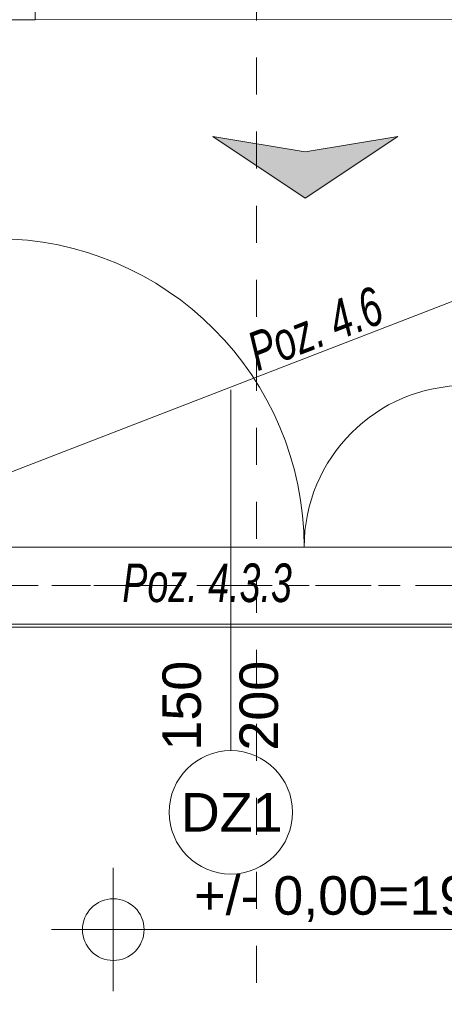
# Model space of a CAD drawing. Header units: millimetres. Extents: x -52968 to 399385, y -141133 to 110561.
# Tile 88 of 146: x 72480 to 73858, y -100400 to -97208. Entities that reach past the tile are written whole.
import ezdxf

# ---------------------------------------------------------------- set-up
doc = ezdxf.new("R2010")
doc.units = ezdxf.units.MM
for name, pattern in [('SIM-Wegliniec-21.07.2025-Parter$0$Kropki i Kreski', [360, 180, -90, 0, -90]), ('SIM-Wegliniec-21.07.2025-Parter$0$Przerywana', [240, 120, -120]), ('SIM-Wegliniec-21.07.2025-Parter$0$Przerywana długa', [390, 250, -140]), ('SIM-Wegliniec-21.07.2025-Parter$0$Przerywana podwójnie', [295, 125, -50, 70, -50]), ('SIM-Wegliniec-21.07.2025-Parter$0$SIM-Wegliniec-11.03.2025-Parter$0$Przerywana podwójnie', [295, 125, -50, 70, -50])]:
    doc.linetypes.add(name, pattern=pattern)
doc.layers.add('_xref', color=250, linetype='Continuous')
for name, color, linetype, lineweight in [('SIM-Wegliniec-21.07.2025-Parter$0$A-Przekroje-PB_Nr_pióra__5', 250, 'Continuous', 0), ('SIM-Wegliniec-21.07.2025-Parter$0$Nowe_A-Belki-Wieniec_Nr_pióra__69', 250, 'Continuous', 0), ('SIM-Wegliniec-21.07.2025-Parter$0$Nowe_A-Belki-Wieniec_Nr_pióra__90', 250, 'Continuous', 0), ('SIM-Wegliniec-21.07.2025-Parter$0$Nowe_A-Dach Wejście_Nr_pióra__89', 250, 'Continuous', 0), ('SIM-Wegliniec-21.07.2025-Parter$0$Nowe_A-Konstrukcja Opis_Nr_pióra__58', 250, 'Continuous', 0), ('SIM-Wegliniec-21.07.2025-Parter$0$Nowe_A-Osi_Nr_pióra__20', 250, 'Continuous', 0), ('SIM-Wegliniec-21.07.2025-Parter$0$Nowe_A-Posadzki_Nr_pióra__89', 250, 'Continuous', 0), ('SIM-Wegliniec-21.07.2025-Parter$0$Nowe_A-Przebicia', 250, 'Continuous', 0), ('SIM-Wegliniec-21.07.2025-Parter$0$Nowe_A-Przebicia_Nr_pióra__1', 250, 'Continuous', 0), ('SIM-Wegliniec-21.07.2025-Parter$0$Nowe_A-Płyta-Grunt_Nr_pióra__89', 250, 'Continuous', 0), ('SIM-Wegliniec-21.07.2025-Parter$0$Nowe_A-rzędne_Nr_pióra__45', 250, 'Continuous', 0), ('SIM-Wegliniec-21.07.2025-Parter$0$Nowe_A-rzędne_Nr_pióra__46', 250, 'Continuous', 0), ('SIM-Wegliniec-21.07.2025-Parter$0$Nowe_A-Schody _Nr_pióra__71', 250, 'Continuous', 0), ('SIM-Wegliniec-21.07.2025-Parter$0$Nowe_A-Strefy-Parter_Nr_pióra__94', 250, 'Continuous', 0), ('SIM-Wegliniec-21.07.2025-Parter$0$Nowe_A-Strop-Wejście_Nr_pióra__89', 250, 'Continuous', 0), ('SIM-Wegliniec-21.07.2025-Parter$0$Nowe_Drzwi Archicad_Nr_pióra__3', 250, 'Continuous', 0), ('SIM-Wegliniec-21.07.2025-Parter$0$Nowe_SIM-Wegliniec-11.03.2025-Parter$0$Nowe_A-Osi_Nr_pióra__20_Nr_pióra__1', 250, 'Continuous', 0), ('SIM-Wegliniec-21.07.2025-Parter$0$Nowe_Znaczniki drzwi Archicada_Nr_pióra__2', 250, 'Continuous', 0), ('SIM-Wegliniec-21.07.2025-Parter$0$Nowe_Znaczniki drzwi Archicada_Nr_pióra__45', 250, 'Continuous', 0), ('SIM-Wegliniec-21.07.2025-Parter$0$Nowe_Znaczniki drzwi Archicada_Nr_pióra__7', 250, 'Continuous', 0)]:
    doc.layers.add(name, color=color, linetype=linetype, lineweight=lineweight)
doc.styles.add('SIM-Wegliniec-21.07.2025-Parter$0$STYL_AUTOMATYCZNY_1', font='arial.ttf')
doc.styles.add('SIM-Wegliniec-21.07.2025-Parter$0$STYL_AUTOMATYCZNY_2', font='arial.ttf')
doc.styles.add('SIM-Wegliniec-21.07.2025-Parter$0$STYL_AUTOMATYCZNY_6', font='arial.ttf', dxfattribs={"width": 0.7})

# ---------------------------------------------------------------- blocks, each defined once
blk = doc.blocks.new('SIM-Wegliniec-21.07.2025-Parter')
at = {"layer": 'SIM-Wegliniec-21.07.2025-Parter$0$Nowe_A-Przebicia', "linetype": 'Continuous', "lineweight": 0}
blk.add_hatch(color=256, dxfattribs=at).paths.add_polyline_path([(73706.6, -97586), (73406.6, -97636), (73106.6, -97586), (73406.6, -97786)])
at = {"layer": 'SIM-Wegliniec-21.07.2025-Parter$0$A-Przekroje-PB_Nr_pióra__5', "linetype": 'SIM-Wegliniec-21.07.2025-Parter$0$Przerywana', "lineweight": 13}
blk.add_line((73248, -94450.6), (73248, -119323.8), dxfattribs=at)
at = {"layer": 'SIM-Wegliniec-21.07.2025-Parter$0$Nowe_A-Belki-Wieniec_Nr_pióra__69', "linetype": 'SIM-Wegliniec-21.07.2025-Parter$0$Kropki i Kreski', "lineweight": 13}
blk.add_line((90905.1, -99042.6), (65105.1, -99042.6), dxfattribs=at)
at = {"layer": 'SIM-Wegliniec-21.07.2025-Parter$0$Nowe_A-Belki-Wieniec_Nr_pióra__90', "linetype": 'SIM-Wegliniec-21.07.2025-Parter$0$Przerywana długa', "lineweight": 13}
for p, q in [((91030.1, -98917.6), (64980.1, -98917.6)), ((75130.1, -99167.6), (72130.1, -99167.6))]:
    blk.add_line(p, q, dxfattribs=at)
at = {"layer": 'SIM-Wegliniec-21.07.2025-Parter$0$Nowe_A-Dach Wejście_Nr_pióra__89', "linetype": 'Continuous', "lineweight": 13, "flags": 128}
blk.add_lwpolyline([(71820.1, -98407.6), (72190.1, -98407.6), (72190.1, -98917.6), (76249.7, -98917.6), (76249.7, -97207.5), (71820.1, -97207.6)], close=True, dxfattribs=at)
at = {"layer": 'SIM-Wegliniec-21.07.2025-Parter$0$Nowe_A-Konstrukcja Opis_Nr_pióra__58', "linetype": 'Continuous', "lineweight": 13}
blk.add_lwpolyline([(71820.1, -98917.6), (76249.7, -97207.5)], dxfattribs=at)
at = {"layer": 'SIM-Wegliniec-21.07.2025-Parter$0$Nowe_A-Osi_Nr_pióra__20', "linetype": 'SIM-Wegliniec-21.07.2025-Parter$0$Przerywana podwójnie', "lineweight": 13}
blk.add_line((63144.7, -99042.6), (90961.9, -99042.6), dxfattribs=at)
at = {"layer": 'SIM-Wegliniec-21.07.2025-Parter$0$Nowe_A-Posadzki_Nr_pióra__89', "linetype": 'Continuous', "lineweight": 13, "flags": 128}
blk.add_lwpolyline([(72130.1, -107317.6), (83880.1, -107317.6), (83880.1, -99177.6), (72130.1, -99177.6)], close=True, dxfattribs=at)
at = {"layer": 'SIM-Wegliniec-21.07.2025-Parter$0$Nowe_A-Przebicia_Nr_pióra__1', "linetype": 'Continuous', "lineweight": 13}
for p, q in [((73106.6, -97586), (73406.6, -97786)), ((73106.6, -97586), (73406.6, -97636)), ((73706.6, -97586), (73406.6, -97786)), ((73706.6, -97586), (73406.6, -97636))]:
    blk.add_line(p, q, dxfattribs=at)
at = {"layer": 'SIM-Wegliniec-21.07.2025-Parter$0$Nowe_A-Płyta-Grunt_Nr_pióra__89', "linetype": 'Continuous', "lineweight": 13, "flags": 128}
blk.add_lwpolyline([(65230.1, -116917.6), (90780.1, -116917.6), (90780.1, -99167.6), (65230.1, -99167.6)], close=True, dxfattribs=at)
at = {"layer": 'SIM-Wegliniec-21.07.2025-Parter$0$Nowe_A-rzędne_Nr_pióra__45', "linetype": 'Continuous', "lineweight": 15}
for p, q in [((72783.5, -100357.9), (72783.5, -99957.9)), ((72583.5, -100157.9), (74256.6, -100157.9))]:
    blk.add_line(p, q, dxfattribs=at)
blk.add_circle((72783.5, -100157.9), 100, dxfattribs=at)
at = {"layer": 'SIM-Wegliniec-21.07.2025-Parter$0$Nowe_A-Strefy-Parter_Nr_pióra__94', "linetype": 'Continuous', "lineweight": 13, "flags": 128}
blk.add_lwpolyline([(72140.1, -99177.6), (72140.1, -101947.6), (75120.1, -101947.6), (75120.1, -99177.6)], close=True, dxfattribs=at)
at = {"layer": 'SIM-Wegliniec-21.07.2025-Parter$0$Nowe_A-Strop-Wejście_Nr_pióra__89', "linetype": 'Continuous', "lineweight": 13, "flags": 128}
blk.add_lwpolyline([(71820.1, -97207.6), (71820.1, -98407.6), (72130.1, -98407.6), (72130.1, -98917.6), (74230.1, -98917.6), (81725.5, -98917.6), (83880.1, -98917.4), (83880.1, -98407.6), (84190.1, -98407.6), (84190.1, -97287.1), (83477.1, -97287.4), (74230.1, -97287.6), (74230.1, -95807.6), (72530.1, -95807.6), (72530.1, -97207.6)], close=True, dxfattribs=at)
at = {"layer": 'SIM-Wegliniec-21.07.2025-Parter$0$Nowe_Drzwi Archicad_Nr_pióra__3', "linetype": 'Continuous', "lineweight": 13}
for centre, radius, start, end in [((72403.1, -98917.6), 1000, 0, 90), ((73927.1, -98917.6), 524, 90, 180)]:
    blk.add_arc(centre, radius, start, end, dxfattribs=at)
at = {"layer": 'SIM-Wegliniec-21.07.2025-Parter$0$Nowe_SIM-Wegliniec-11.03.2025-Parter$0$Nowe_A-Osi_Nr_pióra__20_Nr_pióra__1', "linetype": 'SIM-Wegliniec-21.07.2025-Parter$0$SIM-Wegliniec-11.03.2025-Parter$0$Przerywana podwójnie', "lineweight": 13}
blk.add_line((63144.7, -99042.6), (90961.9, -99042.6), dxfattribs=at)
at = {"layer": 'SIM-Wegliniec-21.07.2025-Parter$0$Nowe_Znaczniki drzwi Archicada_Nr_pióra__2', "linetype": 'Continuous', "lineweight": 13, "flags": 128}
blk.add_lwpolyline([(72965.1, -99777.6, 1), (73365.1, -99777.6, 1)], format="xyb", close=True, dxfattribs=at)
at = {"layer": 'SIM-Wegliniec-21.07.2025-Parter$0$Nowe_Znaczniki drzwi Archicada_Nr_pióra__45', "linetype": 'Continuous', "lineweight": 15}
blk.add_line((73165.1, -99577.6), (73165.1, -98407.6), dxfattribs=at)
at = {"layer": 'SIM-Wegliniec-21.07.2025-Parter$0$Nowe_A-Konstrukcja Opis_Nr_pióra__58', "linetype": 'Continuous', "lineweight": 13, "insert": (73252.8, -98349.5), "char_height": 125, "attachment_point": 7, "rotation": 21.0873, "style": 'SIM-Wegliniec-21.07.2025-Parter$0$STYL_AUTOMATYCZNY_6'}
blk.add_mtext('\\A1;{\\pql;\\fArial|b0|i1|c238|p0;\\W0.700000;Poz. 4.6}', dxfattribs=at)
at = {"layer": 'SIM-Wegliniec-21.07.2025-Parter$0$Nowe_A-Konstrukcja Opis_Nr_pióra__58', "linetype": 'Continuous', "lineweight": 13, "insert": (72812.9, -99097.6), "char_height": 125, "attachment_point": 7, "style": 'SIM-Wegliniec-21.07.2025-Parter$0$STYL_AUTOMATYCZNY_6'}
blk.add_mtext('\\A1;{\\pql;\\fArial|b0|i1|c238|p0;\\W0.700000;Poz. 4.3.3}', dxfattribs=at)
at = {"layer": 'SIM-Wegliniec-21.07.2025-Parter$0$Nowe_A-rzędne_Nr_pióra__46', "lineweight": 15, "insert": (73046, -100132.9), "char_height": 125, "attachment_point": 7, "style": 'SIM-Wegliniec-21.07.2025-Parter$0$STYL_AUTOMATYCZNY_2'}
blk.add_mtext('\\A1;{\\pql;\\fArial|b0|i0|c238|p0;\\W1.000000;+/- 0,00=191,60}', dxfattribs=at)
at = {"layer": 'SIM-Wegliniec-21.07.2025-Parter$0$Nowe_A-Schody _Nr_pióra__71', "lineweight": 13, "insert": (72170.1, -96547.6), "char_height": 175, "attachment_point": 2, "style": 'SIM-Wegliniec-21.07.2025-Parter$0$STYL_AUTOMATYCZNY_1'}
blk.add_mtext('\\A1;{\\pqc;\\pt0,3550;\\fArial|b0|i0|c238|p0;\\W1.000000;\\fArial|b0|i0|c238|p0;\\W1.000000;35,0\\fArial|b0|i0|c238|p0;\\W1.000000;\\A1{\\H.66x;\\S^  ;}\\fArial|b0|i0|c238|p0;\\W1.000000;\\fArial|b0|i0|c238|p0;\\W1.000000;\\fArial|b0|i0|c238|p0;\\W1.000000;\\fArial|b0|i0|c238|p0;\\W1.000000;\\A1{\\H.66x;\\S^  ;}\\fArial|b0|i0|c238|p0;\\W1.000000;\\fArial|b0|i0|c238|p0;\\W1.000000;\\fArial|b0|i0|c238|p0;\\W1.000000;\\fArial|b0|i0|c238|p0;\\W1.000000;\\A1{\\H.66x;\\S^  ;}\\fArial|b0|i0|c238|p0;\\W1.000000;}', dxfattribs=at)
at = {"layer": 'SIM-Wegliniec-21.07.2025-Parter$0$Nowe_Znaczniki drzwi Archicada_Nr_pióra__7', "lineweight": 13, "char_height": 125, "attachment_point": 7, "rotation": 90, "style": 'SIM-Wegliniec-21.07.2025-Parter$0$STYL_AUTOMATYCZNY_1'}
for s, insert in [('\\A1;{\\pql;\\pt0;\\fArial|b0|i0|c238|p0;\\W1.000000;150\\fArial|b0|i0|c238|p0;\\W1.000000;\\A1{\\H.66x;\\S^  ;}\\fArial|b0|i0|c238|p0;\\W1.000000;\\fArial|b0|i0|c238|p0;\\W1.000000;}', (73104.7, -99577.6)), ('\\A1;{\\pql;\\pt0;\\fArial|b0|i0|c238|p0;\\W1.000000;200\\fArial|b0|i0|c238|p0;\\W1.000000;\\A1{\\H.66x;\\S^  ;}\\fArial|b0|i0|c238|p0;\\W1.000000;\\fArial|b0|i0|c238|p0;\\W1.000000;}', (73354.7, -99577.6))]:
    blk.add_mtext(s, dxfattribs=dict(at, insert=insert))
at = {"layer": 'SIM-Wegliniec-21.07.2025-Parter$0$Nowe_Znaczniki drzwi Archicada_Nr_pióra__7', "lineweight": 13, "insert": (73003.1, -99840.1), "char_height": 125, "attachment_point": 7, "style": 'SIM-Wegliniec-21.07.2025-Parter$0$STYL_AUTOMATYCZNY_1'}
blk.add_mtext('\\A1;{\\pql;\\pt0;\\fArial|b0|i0|c238|p0;\\W1.000000;DZ1\\fArial|b0|i0|c238|p0;\\W1.000000;\\fArial|b0|i0|c238|p0;\\W1.000000;\\fArial|b0|i0|c238|p0;\\W1.000000;}', dxfattribs=at)

msp = doc.modelspace()

# ---------------------------------------------------------------- block references
at = {"layer": '_xref'}
msp.add_blockref('SIM-Wegliniec-21.07.2025-Parter', (0, 0), dxfattribs=at)

doc.saveas('drawing.dxf')
